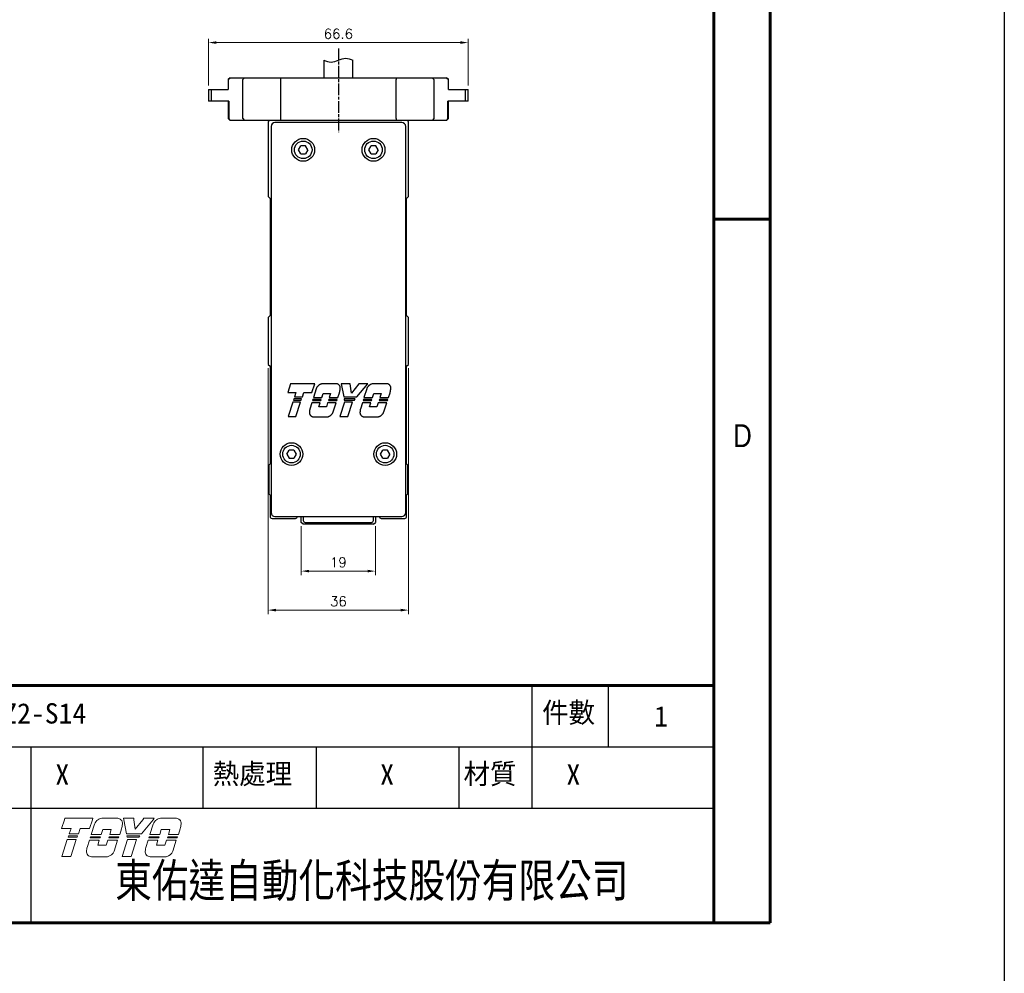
# Model space of a CAD drawing. Header units: millimetres. Extents: x 0 to 7391, y -1386 to 1502.
# Tile 89 of 127: x 6037 to 6289, y 791 to 1035. Entities that reach past the tile are written whole.
import ezdxf
from ezdxf.enums import TextEntityAlignment as Align

# ---------------------------------------------------------------- set-up
doc = ezdxf.new("R2010")
doc.units = ezdxf.units.MM
doc.header["$LTSCALE"] = 0.5
doc.linetypes.add('AM_ISO08W050', pattern=[18, 12, -1.5, 3, -1.5])
doc.linetypes.add('AM_ISO08W050x2', pattern=[9, 6, -0.75, 1.5, -0.75])
for name, color, linetype, lineweight in [('AM_5', 3, 'Continuous', 25), ('AM_7', 4, 'AM_ISO08W050', 25), ('可見 (ISO)', 7, 'Continuous', 25)]:
    doc.layers.add(name, color=color, linetype=linetype, lineweight=lineweight)
doc.layers.add('BORDER', color=7, linetype='Continuous')
doc.layers.add('圖框', color=7, linetype='Continuous')
doc.styles.add('SEACAD_arial_ttf', font='arial.ttf', dxfattribs={"height": 0.2})
doc.styles.add('尺寸標註', font='romans.shx', dxfattribs={"bigfont": 'CHINESET.SHX'})
doc.styles.add('標題欄', font='txt')
doc.dimstyles.new('複本 CNS2-1$0', dxfattribs={"dimtxt": 2.5, "dimasz": 2, "dimexe": 1, "dimexo": 1, "dimgap": 1, "dimtad": 1, "dimdsep": 46, "dimtxsty": '尺寸標註', "dimcen": 0, "dimclrd": 2, "dimclre": 2, "dimclrt": 3, "dimadec": 0, "dimazin": 2, "dimtp": 0.1, "dimtm": 0.1, "dimtfac": 0.71, "dimtmove": 0, "dimatfit": 0, "dimfxl": 0, "dimlwd": 13, "dimlwe": 13, "dimarcsym": 0})

# ---------------------------------------------------------------- blocks, each defined once
blk = doc.blocks.new('*D37')
at = {"layer": 'AM_5', "color": 2, "lineweight": 13}
for p, q in [((6109.29, 905.31), (6109.29, 892.81)), ((6128.29, 905.31), (6128.29, 892.81)), ((6111.29, 893.81), (6126.29, 893.81))]:
    blk.add_line(p, q, dxfattribs=at)
at = {"layer": 'AM_5', "color": 2}
for points in [[(6111.29, 894.15), (6111.29, 893.48), (6109.29, 893.81)], [(6126.29, 894.15), (6126.29, 893.48), (6128.29, 893.81)]]:
    blk.add_solid(points, dxfattribs=at)
at = {"layer": 'Defpoints', "color": 0}
for p in [(6109.29, 906.31), (6128.29, 906.31), (6128.29, 893.81)]:
    blk.add_point(p, dxfattribs=at)
at = {"layer": 'AM_5', "color": 3, "insert": (6118.79, 896.06), "char_height": 2.5, "attachment_point": 5, "style": '尺寸標註'}
blk.add_mtext('19', dxfattribs=at)
blk = doc.blocks.new('*D38')
at = {"layer": 'AM_5', "color": 2, "lineweight": 13}
for p, q in [((6100.79, 945.81), (6100.79, 882.81)), ((6136.79, 945.81), (6136.79, 882.81)), ((6102.79, 883.81), (6134.79, 883.81))]:
    blk.add_line(p, q, dxfattribs=at)
at = {"layer": 'AM_5', "color": 2}
for points in [[(6102.79, 884.15), (6102.79, 883.48), (6100.79, 883.81)], [(6134.79, 884.15), (6134.79, 883.48), (6136.79, 883.81)]]:
    blk.add_solid(points, dxfattribs=at)
at = {"layer": 'Defpoints', "color": 0}
for p in [(6100.79, 946.81), (6136.79, 946.81), (6136.79, 883.81)]:
    blk.add_point(p, dxfattribs=at)
at = {"layer": 'AM_5', "color": 3, "insert": (6118.79, 886.06), "char_height": 2.5, "attachment_point": 5, "style": '尺寸標註'}
blk.add_mtext('36', dxfattribs=at)
blk = doc.blocks.new('*D40')
at = {"layer": 'AM_5', "color": 2, "lineweight": 13}
for p, q in [((6085.51, 1018.31), (6085.51, 1030.31)), ((6152.07, 1018.31), (6152.07, 1030.31)), ((6087.51, 1029.31), (6150.07, 1029.31))]:
    blk.add_line(p, q, dxfattribs=at)
at = {"layer": 'AM_5', "color": 2}
for points in [[(6087.51, 1029.65), (6087.51, 1028.98), (6085.51, 1029.31)], [(6150.07, 1029.65), (6150.07, 1028.98), (6152.07, 1029.31)]]:
    blk.add_solid(points, dxfattribs=at)
at = {"layer": 'Defpoints', "color": 0}
for p in [(6152.07, 1029.31), (6085.51, 1017.31), (6152.07, 1017.31)]:
    blk.add_point(p, dxfattribs=at)
at = {"layer": 'AM_5', "color": 3, "insert": (6118.79, 1031.56), "char_height": 2.5, "attachment_point": 5, "style": '尺寸標註'}
blk.add_mtext('66.6', dxfattribs=at)
blk = doc.blocks.new('A4橫')
at = {"layer": 'BORDER', "color": 123, "linetype": 'Continuous', "lineweight": 60, "ltscale": 25.4}
for p, q in [((4924.32, 1170.89), (4924.32, 1453.75)), ((4917.11, 1446.54), (4917.11, 1170.89)), ((4924.32, 1261.1), (4917.11, 1261.1)), ((4731.53, 1201.3), (4917.11, 1201.3)), ((4731.53, 1170.89), (4924.32, 1170.89))]:
    blk.add_line(p, q, dxfattribs=at)
at = {"layer": 'BORDER', "color": 60, "linetype": 'Continuous', "ltscale": 25.4}
for p, q in [((4893.83, 1193.45), (4893.83, 1201.3)), ((4903.63, 1193.45), (4903.63, 1201.3)), ((4731.53, 1193.45), (4917.11, 1193.45)), ((4829.63, 1185.61), (4829.63, 1193.45)), ((4851.67, 1185.61), (4851.67, 1193.45)), ((4866.22, 1185.61), (4866.22, 1193.45)), ((4884.49, 1185.61), (4884.49, 1193.45)), ((4893.83, 1185.61), (4893.83, 1193.45)), ((4731.53, 1185.61), (4917.11, 1185.61)), ((4829.63, 1170.89), (4829.63, 1185.61)), ((4731.53, 1170.89), (4917.11, 1170.89))]:
    blk.add_line(p, q, dxfattribs=at)
at = {"layer": '可見 (ISO)', "lineweight": 5}
for p, q in [((4833.54, 1182.99), (4833.9, 1184.11)), ((4833.96, 1184.29), (4833.9, 1184.11)), ((4833.96, 1184.29), (4837.55, 1184.29)), ((4837.49, 1184.11), (4837.13, 1182.99)), ((4837.33, 1182.23), (4837.75, 1183.52)), ((4837.49, 1184.11), (4837.55, 1184.29)), ((4838.69, 1184.29), (4840.74, 1184.29)), ((4841.48, 1184.29), (4841.51, 1184.11)), ((4841.48, 1184.29), (4842.78, 1184.29)), ((4841.84, 1182.32), (4841.51, 1184.11)), ((4842.81, 1184.11), (4842.78, 1184.29)), ((4842.81, 1184.11), (4842.99, 1182.9)), ((4842.99, 1182.9), (4843.94, 1184.11)), ((4845.27, 1184.11), (4843.79, 1182.32)), ((4844.08, 1184.29), (4843.94, 1184.11)), ((4844.08, 1184.29), (4845.42, 1184.29)), ((4844.85, 1182.23), (4845.27, 1183.52)), ((4845.27, 1184.11), (4845.42, 1184.29)), ((4846.21, 1184.29), (4848.26, 1184.29)), ((4834.75, 1182.99), (4833.54, 1182.99)), ((4834.38, 1181.87), (4834.43, 1182.03)), ((4834.43, 1182.03), (4835.59, 1182.03)), ((4834.53, 1182.32), (4834.75, 1182.99)), ((4835.7, 1182.32), (4834.53, 1182.32)), ((4835.59, 1182.03), (4835.54, 1181.87)), ((4835.91, 1182.99), (4835.7, 1182.32)), ((4837.13, 1182.99), (4835.91, 1182.99)), ((4838.61, 1182.23), (4837.33, 1182.23)), ((4838.81, 1182.84), (4838.61, 1182.23)), ((4839.9, 1182.84), (4838.81, 1182.84)), ((4839.71, 1182.23), (4839.9, 1182.84)), ((4840.99, 1182.23), (4839.71, 1182.23)), ((4841.22, 1182.96), (4840.99, 1182.23)), ((4843.79, 1182.32), (4841.84, 1182.32)), ((4841.93, 1181.87), (4841.9, 1182.03)), ((4841.9, 1182.03), (4843.56, 1182.03)), ((4843.56, 1182.03), (4843.43, 1181.87)), ((4846.13, 1182.23), (4844.85, 1182.23)), ((4846.32, 1182.84), (4846.13, 1182.23)), ((4847.42, 1182.84), (4846.32, 1182.84)), ((4847.23, 1182.23), (4847.42, 1182.84)), ((4848.51, 1182.23), (4847.23, 1182.23)), ((4848.74, 1182.96), (4848.51, 1182.23)), ((4833.57, 1179.4), (4834.26, 1181.56)), ((4834.26, 1181.56), (4835.43, 1181.56)), ((4835.54, 1181.87), (4834.38, 1181.87)), ((4835.43, 1181.56), (4834.73, 1179.4)), ((4836.8, 1180.53), (4837.1, 1181.47)), ((4837.1, 1181.47), (4838.36, 1181.47)), ((4837.2, 1181.78), (4837.25, 1181.93)), ((4838.46, 1181.78), (4837.2, 1181.78)), ((4837.25, 1181.93), (4838.51, 1181.93)), ((4838.36, 1181.47), (4838.17, 1180.86)), ((4838.17, 1180.86), (4839.26, 1180.86)), ((4838.51, 1181.93), (4838.46, 1181.78)), ((4839.26, 1180.86), (4839.46, 1181.47)), ((4839.46, 1181.47), (4840.72, 1181.47)), ((4839.58, 1181.78), (4839.63, 1181.93)), ((4840.84, 1181.78), (4839.58, 1181.78)), ((4839.63, 1181.93), (4840.89, 1181.93)), ((4840.72, 1181.47), (4840.28, 1180.09)), ((4840.89, 1181.93), (4840.84, 1181.78)), ((4841.29, 1179.4), (4841.99, 1181.56)), ((4843.43, 1181.87), (4841.93, 1181.87)), ((4841.99, 1181.56), (4843.15, 1181.56)), ((4843.15, 1181.56), (4842.46, 1179.4)), ((4844.32, 1180.53), (4844.62, 1181.47)), ((4844.62, 1181.47), (4845.88, 1181.47)), ((4844.72, 1181.78), (4844.77, 1181.93)), ((4845.98, 1181.78), (4844.72, 1181.78)), ((4844.77, 1181.93), (4846.03, 1181.93)), ((4845.88, 1181.47), (4845.69, 1180.86)), ((4845.69, 1180.86), (4846.78, 1180.86)), ((4846.03, 1181.93), (4845.98, 1181.78)), ((4846.78, 1180.86), (4846.98, 1181.47)), ((4846.98, 1181.47), (4848.24, 1181.47)), ((4847.1, 1181.78), (4847.15, 1181.93)), ((4848.36, 1181.78), (4847.1, 1181.78)), ((4847.15, 1181.93), (4848.41, 1181.93)), ((4848.24, 1181.47), (4847.8, 1180.09)), ((4848.41, 1181.93), (4848.36, 1181.78)), ((4834.73, 1179.4), (4833.57, 1179.4)), ((4839.42, 1179.37), (4837.38, 1179.37)), ((4842.46, 1179.4), (4841.29, 1179.4)), ((4846.94, 1179.37), (4844.9, 1179.37))]:
    blk.add_line(p, q, dxfattribs=at)
for centre, radius, start, end in [((4838.84, 1183.15), 1.15, 123.3001, 160.8894), ((4840.71, 1183.66), 0.631, 349.7215, 45.5037), ((4837.17, 1184.01), 4.19, 345.4024, 353.6243), ((4846.36, 1183.15), 1.15, 123.3001, 160.8894), ((4848.23, 1183.66), 0.631, 349.7215, 45.5037), ((4844.69, 1184.01), 4.19, 345.4024, 353.6243), ((4837.37, 1180), 0.631, 172.7215, 270.3361), ((4840.93, 1179.83), 4.19, 170.4732, 176.6243), ((4839.2, 1180.5), 1.15, 281.1769, 339.4117), ((4844.89, 1180), 0.631, 172.7215, 270.3361), ((4848.45, 1179.83), 4.19, 170.4732, 176.6243), ((4846.72, 1180.5), 1.15, 281.1769, 339.4117)]:
    blk.add_arc(centre, radius, start, end, dxfattribs=at)
for points, knots in [([(4838.2, 1184.11), (4838.26, 1184.15), (4838.33, 1184.18), (4838.49, 1184.25), (4838.59, 1184.28), (4838.69, 1184.29)], [0.7632588, 0.7632588, 0.7632588, 0.7632588, 0.8183582, 0.8183582, 0.8969132, 0.8969132, 0.8969132, 0.8969132]), ([(4841.15, 1184.11), (4841.1, 1184.16), (4841.03, 1184.21), (4840.88, 1184.27), (4840.81, 1184.29), (4840.74, 1184.29)], [0.3846511, 0.3846511, 0.3846511, 0.3846511, 0.4469665, 0.4469665, 0.5029651, 0.5029651, 0.5029651, 0.5029651]), ([(4845.72, 1184.11), (4845.78, 1184.15), (4845.85, 1184.18), (4846.01, 1184.25), (4846.11, 1184.28), (4846.21, 1184.29)], [0.7632591, 0.7632591, 0.7632591, 0.7632591, 0.8183584, 0.8183584, 0.8969135, 0.8969135, 0.8969135, 0.8969135]), ([(4848.67, 1184.11), (4848.61, 1184.16), (4848.55, 1184.21), (4848.4, 1184.27), (4848.33, 1184.29), (4848.26, 1184.29)], [0.3846512, 0.3846512, 0.3846512, 0.3846512, 0.4469719, 0.4469719, 0.5029651, 0.5029651, 0.5029651, 0.5029651])]:
    blk.add_open_spline(points, degree=3, knots=knots, dxfattribs=at)
at = {"layer": 'BORDER', "color": 60, "linetype": 'Continuous', "ltscale": 25.4, "style": 'SEACAD_arial_ttf', "width": 0.8}
blk.add_text('D', height=2.94, dxfattribs=at).set_placement((4919.6, 1234.81), align=Align.TOP_LEFT)
at = {"layer": 'BORDER', "color": 7, "linetype": 'Continuous', "ltscale": 25.4, "style": 'SEACAD_arial_ttf', "width": 0.8}
blk.add_text('東佑達自動化科技股份有限公司', height=4.3037, dxfattribs=at).set_placement((4840.41, 1178.48), align=Align.TOP_LEFT)
at = {"layer": '圖框', "style": '標題欄'}
for s, p in [('件數', (4895.12, 1199.15)), ('熱處理', (4852.91, 1191.3)), ('材質', (4885.04, 1191.3))]:
    blk.add_text(s, height=2.605, dxfattribs=at).set_placement(p, align=Align.TOP_LEFT)

msp = doc.modelspace()

# ---------------------------------------------------------------- linework, layer by layer
at = {"color": 7, "linetype": 'Continuous', "lineweight": 25}
for p, q in [((6115.036, 1024.812), (6115.036, 1020.312)), ((6122.536, 1020.312), (6122.536, 1024.812)), ((6091.054, 1020.312), (6090.554, 1019.812)), ((6090.554, 1019.812), (6090.554, 1017.312)), ((6090.588, 1019.812), (6090.554, 1019.812)), ((6090.588, 1019.812), (6091.071, 1020.312)), ((6090.588, 1019.812), (6090.588, 1017.312)), ((6091.054, 1020.312), (6091.071, 1020.312)), ((6091.071, 1020.312), (6094.77, 1020.312)), ((6094.287, 1019.812), (6094.77, 1020.312)), ((6094.287, 1009.812), (6094.287, 1019.812)), ((6094.77, 1020.312), (6103.94, 1020.312)), ((6103.94, 1020.312), (6133.633, 1020.312)), ((6103.94, 1020.312), (6103.94, 1019.812)), ((6103.94, 1019.812), (6103.94, 1009.812)), ((6133.633, 1020.312), (6142.803, 1020.312)), ((6133.633, 1020.312), (6133.633, 1019.812)), ((6133.633, 1009.812), (6133.633, 1019.812)), ((6142.803, 1020.312), (6143.286, 1019.812)), ((6142.803, 1020.312), (6146.502, 1020.312)), ((6143.286, 1019.812), (6143.286, 1009.812)), ((6146.502, 1020.312), (6146.985, 1019.812)), ((6146.502, 1020.312), (6146.519, 1020.312)), ((6147.019, 1019.812), (6146.519, 1020.312)), ((6146.985, 1017.312), (6146.985, 1019.812)), ((6147.019, 1019.812), (6146.985, 1019.812)), ((6147.019, 1017.312), (6147.019, 1019.812)), ((6085.506, 1017.312), (6085.506, 1014.312)), ((6085.506, 1017.312), (6086.2, 1017.312)), ((6086.2, 1017.312), (6086.2, 1014.312)), ((6086.2, 1017.312), (6090.588, 1017.312)), ((6146.985, 1017.312), (6151.373, 1017.312)), ((6151.373, 1014.312), (6151.373, 1017.312)), ((6151.373, 1017.312), (6152.067, 1017.312)), ((6152.067, 1014.312), (6152.067, 1017.312)), ((6086.2, 1014.312), (6085.506, 1014.312)), ((6090.698, 1014.312), (6086.2, 1014.312)), ((6090.559, 1014.312), (6090.559, 1009.812)), ((6090.698, 1014.312), (6090.698, 1009.812)), ((6151.373, 1014.312), (6146.875, 1014.312)), ((6146.875, 1009.812), (6146.875, 1014.312)), ((6147.014, 1009.812), (6147.014, 1014.312)), ((6152.067, 1014.312), (6151.373, 1014.312)), ((6090.559, 1009.812), (6091.059, 1009.312)), ((6090.559, 1009.812), (6090.698, 1009.812)), ((6091.18, 1009.312), (6090.698, 1009.812)), ((6091.18, 1009.312), (6091.059, 1009.312)), ((6094.77, 1009.312), (6091.18, 1009.312)), ((6094.287, 1009.812), (6094.77, 1009.312)), ((6103.94, 1009.312), (6094.77, 1009.312)), ((6103.94, 1009.812), (6103.94, 1009.312)), ((6133.633, 1009.312), (6103.94, 1009.312)), ((6133.633, 1009.812), (6133.633, 1009.312)), ((6142.803, 1009.312), (6133.633, 1009.312)), ((6143.286, 1009.812), (6142.803, 1009.312)), ((6146.393, 1009.312), (6142.803, 1009.312)), ((6146.875, 1009.812), (6146.393, 1009.312)), ((6146.514, 1009.312), (6146.393, 1009.312)), ((6146.514, 1009.312), (6147.014, 1009.812)), ((6146.875, 1009.812), (6147.014, 1009.812)), ((6100.786, 1008.812), (6100.786, 989.812)), ((6101.536, 1007.814), (6101.536, 908.811)), ((6135.038, 1008.812), (6102.535, 1008.812)), ((6136.036, 908.811), (6136.036, 1007.814)), ((6136.786, 989.812), (6136.786, 1008.812)), ((6108.606, 1001.812), (6109.196, 1002.835)), ((6109.196, 1000.79), (6108.606, 1001.812)), ((6110.377, 1002.835), (6109.196, 1002.835)), ((6110.967, 1001.812), (6110.377, 1002.835)), ((6110.967, 1001.812), (6110.377, 1000.79)), ((6126.606, 1001.812), (6127.196, 1002.835)), ((6127.196, 1000.79), (6126.606, 1001.812)), ((6128.377, 1002.835), (6127.196, 1002.835)), ((6128.967, 1001.812), (6128.377, 1002.835)), ((6128.967, 1001.812), (6128.377, 1000.79)), ((6109.196, 1000.79), (6110.377, 1000.79)), ((6127.196, 1000.79), (6128.377, 1000.79)), ((6100.786, 989.812), (6101.286, 989.312)), ((6101.286, 989.312), (6101.286, 959.312)), ((6136.286, 989.312), (6136.786, 989.812)), ((6136.286, 959.312), (6136.286, 989.312)), ((6101.286, 959.312), (6100.786, 958.812)), ((6100.786, 958.812), (6100.786, 946.812)), ((6136.786, 958.812), (6136.286, 959.312)), ((6136.786, 946.812), (6136.786, 958.812)), ((6100.786, 946.812), (6101.286, 946.312)), ((6101.286, 946.312), (6101.286, 921.312)), ((6136.286, 946.312), (6136.786, 946.812)), ((6136.286, 921.312), (6136.286, 946.312)), ((6106.564, 941.845), (6105.839, 939.612)), ((6112.751, 941.845), (6106.564, 941.845)), ((6112.027, 939.612), (6112.751, 941.845)), ((6113.403, 941.09), (6113.347, 941.014)), ((6113.462, 941.162), (6113.403, 941.09)), ((6113.524, 941.232), (6113.462, 941.162)), ((6113.59, 941.299), (6113.524, 941.232)), ((6113.658, 941.362), (6113.59, 941.299)), ((6113.729, 941.421), (6113.658, 941.362)), ((6113.802, 941.477), (6113.729, 941.421)), ((6113.876, 941.53), (6113.802, 941.477)), ((6113.952, 941.578), (6113.876, 941.53)), ((6114.03, 941.622), (6113.952, 941.578)), ((6114.109, 941.662), (6114.03, 941.622)), ((6114.191, 941.699), (6114.109, 941.662)), ((6114.276, 941.733), (6114.191, 941.699)), ((6114.362, 941.764), (6114.276, 941.733)), ((6114.451, 941.79), (6114.362, 941.764)), ((6114.541, 941.813), (6114.451, 941.79)), ((6114.633, 941.831), (6114.541, 941.813)), ((6114.726, 941.845), (6114.633, 941.831)), ((6118.252, 941.845), (6114.726, 941.845)), ((6118.327, 941.839), (6118.252, 941.845)), ((6118.402, 941.827), (6118.327, 941.839)), ((6118.478, 941.81), (6118.402, 941.827)), ((6118.553, 941.788), (6118.478, 941.81)), ((6118.627, 941.76), (6118.553, 941.788)), ((6118.698, 941.726), (6118.627, 941.76)), ((6118.766, 941.688), (6118.698, 941.726)), ((6118.832, 941.645), (6118.766, 941.688)), ((6118.893, 941.597), (6118.832, 941.645)), ((6118.951, 941.547), (6118.893, 941.597)), ((6119.003, 941.493), (6118.951, 941.547)), ((6119.052, 941.436), (6119.003, 941.493)), ((6119.097, 941.375), (6119.052, 941.436)), ((6119.139, 941.309), (6119.097, 941.375)), ((6119.176, 941.241), (6119.139, 941.309)), ((6119.209, 941.169), (6119.176, 941.241)), ((6119.236, 941.095), (6119.209, 941.169)), ((6119.257, 941.02), (6119.236, 941.095)), ((6121.773, 941.845), (6119.523, 941.845)), ((6119.523, 941.845), (6120.157, 938.454)), ((6122.138, 939.454), (6121.773, 941.845)), ((6124.008, 941.845), (6122.138, 939.454)), ((6123.516, 938.454), (6126.321, 941.845)), ((6126.321, 941.845), (6124.008, 941.845)), ((6126.359, 941.09), (6126.304, 941.014)), ((6126.418, 941.163), (6126.359, 941.09)), ((6126.481, 941.232), (6126.418, 941.163)), ((6126.546, 941.299), (6126.481, 941.232)), ((6126.615, 941.362), (6126.546, 941.299)), ((6126.686, 941.422), (6126.615, 941.362)), ((6126.759, 941.478), (6126.686, 941.422)), ((6126.833, 941.53), (6126.759, 941.478)), ((6126.909, 941.578), (6126.833, 941.53)), ((6126.986, 941.622), (6126.909, 941.578)), ((6127.065, 941.662), (6126.986, 941.622)), ((6127.148, 941.699), (6127.065, 941.662)), ((6127.232, 941.733), (6127.148, 941.699)), ((6127.319, 941.764), (6127.232, 941.733)), ((6127.408, 941.79), (6127.319, 941.764)), ((6127.498, 941.813), (6127.408, 941.79)), ((6127.59, 941.831), (6127.498, 941.813)), ((6127.682, 941.845), (6127.59, 941.831)), ((6131.209, 941.845), (6127.682, 941.845)), ((6131.283, 941.839), (6131.209, 941.845)), ((6131.359, 941.827), (6131.283, 941.839)), ((6131.434, 941.81), (6131.359, 941.827)), ((6131.509, 941.788), (6131.434, 941.81)), ((6131.583, 941.76), (6131.509, 941.788)), ((6131.654, 941.726), (6131.583, 941.76)), ((6131.723, 941.688), (6131.654, 941.726)), ((6131.788, 941.645), (6131.723, 941.688)), ((6131.85, 941.598), (6131.788, 941.645)), ((6131.907, 941.547), (6131.85, 941.598)), ((6131.96, 941.494), (6131.907, 941.547)), ((6132.008, 941.437), (6131.96, 941.494)), ((6132.054, 941.375), (6132.008, 941.437)), ((6132.095, 941.31), (6132.054, 941.375)), ((6132.133, 941.241), (6132.095, 941.31)), ((6132.165, 941.169), (6132.133, 941.241)), ((6132.192, 941.095), (6132.165, 941.169)), ((6132.214, 941.02), (6132.192, 941.095)), ((6105.839, 939.612), (6107.929, 939.612)), ((6107.929, 939.612), (6107.557, 938.454)), ((6109.564, 938.454), (6109.937, 939.612)), ((6109.937, 939.612), (6112.027, 939.612)), ((6113.096, 940.524), (6112.378, 938.292)), ((6113.128, 940.609), (6113.096, 940.524)), ((6113.164, 940.692), (6113.128, 940.609)), ((6113.204, 940.775), (6113.164, 940.692)), ((6113.248, 940.857), (6113.204, 940.775)), ((6113.295, 940.936), (6113.248, 940.857)), ((6113.347, 941.014), (6113.295, 940.936)), ((6114.585, 938.292), (6114.922, 939.34)), ((6114.826, 938.703), (6114.701, 938.653)), ((6114.922, 939.34), (6116.81, 939.34)), ((6116.81, 939.34), (6116.473, 938.292)), ((6118.68, 938.292), (6119.083, 939.547)), ((6119.083, 939.547), (6119.094, 939.589)), ((6119.094, 939.589), (6119.105, 939.632)), ((6119.105, 939.632), (6119.115, 939.674)), ((6119.115, 939.674), (6119.125, 939.717)), ((6119.125, 939.717), (6119.135, 939.76)), ((6119.135, 939.76), (6119.145, 939.802)), ((6119.145, 939.802), (6119.154, 939.845)), ((6119.154, 939.845), (6119.163, 939.887)), ((6119.163, 939.887), (6119.172, 939.93)), ((6119.172, 939.93), (6119.181, 939.972)), ((6119.181, 939.972), (6119.189, 940.015)), ((6119.189, 940.015), (6119.197, 940.057)), ((6119.197, 940.057), (6119.204, 940.1)), ((6119.204, 940.1), (6119.212, 940.142)), ((6119.212, 940.142), (6119.219, 940.185)), ((6119.219, 940.185), (6119.226, 940.227)), ((6119.226, 940.227), (6119.233, 940.269)), ((6119.233, 940.269), (6119.239, 940.312)), ((6119.239, 940.312), (6119.245, 940.354)), ((6119.245, 940.354), (6119.251, 940.396)), ((6119.251, 940.396), (6119.256, 940.438)), ((6119.256, 940.438), (6119.262, 940.48)), ((6119.273, 940.943), (6119.257, 941.02)), ((6119.262, 940.48), (6119.267, 940.522)), ((6119.267, 940.522), (6119.272, 940.564)), ((6119.272, 940.564), (6119.283, 940.64)), ((6119.284, 940.866), (6119.273, 940.943)), ((6119.283, 940.64), (6119.288, 940.715)), ((6119.289, 940.79), (6119.284, 940.866)), ((6119.288, 940.715), (6119.289, 940.79)), ((6126.053, 940.524), (6125.335, 938.292)), ((6126.085, 940.609), (6126.053, 940.524)), ((6126.12, 940.692), (6126.085, 940.609)), ((6126.16, 940.775), (6126.12, 940.692)), ((6126.204, 940.857), (6126.16, 940.775)), ((6126.252, 940.937), (6126.204, 940.857)), ((6126.304, 941.014), (6126.252, 940.937)), ((6127.541, 938.292), (6127.879, 939.34)), ((6127.879, 939.34), (6129.767, 939.34)), ((6129.767, 939.34), (6129.43, 938.292)), ((6131.636, 938.292), (6132.04, 939.547)), ((6132.04, 939.547), (6132.051, 939.589)), ((6132.051, 939.589), (6132.062, 939.632)), ((6132.062, 939.632), (6132.072, 939.674)), ((6132.072, 939.674), (6132.082, 939.717)), ((6132.082, 939.717), (6132.092, 939.76)), ((6132.092, 939.76), (6132.102, 939.802)), ((6132.102, 939.802), (6132.111, 939.845)), ((6132.111, 939.845), (6132.12, 939.887)), ((6132.12, 939.887), (6132.129, 939.93)), ((6132.129, 939.93), (6132.137, 939.972)), ((6132.137, 939.972), (6132.145, 940.015)), ((6132.145, 940.015), (6132.153, 940.057)), ((6132.153, 940.057), (6132.161, 940.1)), ((6132.161, 940.1), (6132.168, 940.142)), ((6132.168, 940.142), (6132.176, 940.184)), ((6132.176, 940.184), (6132.183, 940.227)), ((6132.183, 940.227), (6132.189, 940.269)), ((6132.189, 940.269), (6132.196, 940.312)), ((6132.196, 940.312), (6132.202, 940.354)), ((6132.202, 940.354), (6132.208, 940.396)), ((6132.208, 940.396), (6132.213, 940.438)), ((6132.213, 940.438), (6132.218, 940.48)), ((6132.23, 940.943), (6132.214, 941.02)), ((6132.218, 940.48), (6132.224, 940.522)), ((6132.224, 940.522), (6132.228, 940.564)), ((6132.228, 940.564), (6132.239, 940.64)), ((6132.24, 940.866), (6132.23, 940.943)), ((6132.239, 940.64), (6132.245, 940.715)), ((6132.245, 940.79), (6132.24, 940.866)), ((6132.245, 940.715), (6132.245, 940.79)), ((6107.091, 937.141), (6105.896, 933.426)), ((6109.098, 937.141), (6107.091, 937.141)), ((6107.372, 937.944), (6107.286, 937.678)), ((6107.286, 937.678), (6109.288, 937.678)), ((6109.375, 937.944), (6107.372, 937.944)), ((6107.557, 938.454), (6109.564, 938.454)), ((6107.903, 933.426), (6109.098, 937.141)), ((6109.288, 937.678), (6109.375, 937.944)), ((6111.983, 936.979), (6111.462, 935.358)), ((6114.158, 936.979), (6111.983, 936.979)), ((6112.243, 937.781), (6112.157, 937.516)), ((6112.157, 937.516), (6114.333, 937.516)), ((6114.419, 937.781), (6112.243, 937.781)), ((6112.378, 938.292), (6114.585, 938.292)), ((6113.821, 935.94), (6114.158, 936.979)), ((6114.333, 937.516), (6114.419, 937.781)), ((6116.047, 936.979), (6115.71, 935.94)), ((6118.222, 936.979), (6116.047, 936.979)), ((6116.338, 937.781), (6116.252, 937.516)), ((6116.252, 937.516), (6118.428, 937.516)), ((6118.514, 937.781), (6116.338, 937.781)), ((6116.473, 938.292), (6118.68, 938.292)), ((6117.461, 934.614), (6118.222, 936.979)), ((6118.428, 937.516), (6118.514, 937.781)), ((6120.401, 937.141), (6119.206, 933.426)), ((6120.157, 938.454), (6123.516, 938.454)), ((6120.251, 937.944), (6120.306, 937.678)), ((6123.106, 937.944), (6120.251, 937.944)), ((6120.306, 937.678), (6122.888, 937.678)), ((6122.408, 937.141), (6120.401, 937.141)), ((6121.213, 933.426), (6122.408, 937.141)), ((6122.888, 937.678), (6123.106, 937.944)), ((6124.94, 936.979), (6124.418, 935.358)), ((6127.115, 936.979), (6124.94, 936.979)), ((6125.2, 937.781), (6125.114, 937.516)), ((6125.114, 937.516), (6127.289, 937.516)), ((6127.375, 937.781), (6125.2, 937.781)), ((6125.335, 938.292), (6127.541, 938.292)), ((6126.778, 935.94), (6127.115, 936.979)), ((6127.289, 937.516), (6127.375, 937.781)), ((6129.003, 936.979), (6128.666, 935.94)), ((6131.179, 936.979), (6129.003, 936.979)), ((6129.295, 937.781), (6129.209, 937.516)), ((6129.209, 937.516), (6131.384, 937.516)), ((6131.47, 937.781), (6129.295, 937.781)), ((6129.43, 938.292), (6131.636, 938.292)), ((6130.418, 934.614), (6131.179, 936.979)), ((6131.384, 937.516), (6131.47, 937.781)), ((6111.367, 934.512), (6111.366, 934.438)), ((6111.366, 934.438), (6111.369, 934.362)), ((6111.374, 934.588), (6111.367, 934.512)), ((6111.369, 934.362), (6111.378, 934.286)), ((6111.376, 934.62), (6111.374, 934.588)), ((6111.379, 934.652), (6111.376, 934.62)), ((6111.378, 934.286), (6111.393, 934.21)), ((6111.381, 934.684), (6111.379, 934.652)), ((6111.383, 934.716), (6111.381, 934.684)), ((6111.386, 934.747), (6111.383, 934.716)), ((6111.388, 934.779), (6111.386, 934.747)), ((6111.391, 934.811), (6111.388, 934.779)), ((6111.394, 934.843), (6111.391, 934.811)), ((6111.393, 934.21), (6111.413, 934.134)), ((6111.397, 934.875), (6111.394, 934.843)), ((6111.4, 934.907), (6111.397, 934.875)), ((6111.404, 934.939), (6111.4, 934.907)), ((6111.407, 934.971), (6111.404, 934.939)), ((6111.411, 935.004), (6111.407, 934.971)), ((6111.415, 935.036), (6111.411, 935.004)), ((6111.413, 934.134), (6111.438, 934.06)), ((6111.419, 935.068), (6111.415, 935.036)), ((6111.423, 935.1), (6111.419, 935.068)), ((6111.427, 935.132), (6111.423, 935.1)), ((6111.432, 935.164), (6111.427, 935.132)), ((6111.436, 935.197), (6111.432, 935.164)), ((6111.441, 935.229), (6111.436, 935.197)), ((6111.438, 934.06), (6111.469, 933.988)), ((6111.446, 935.261), (6111.441, 935.229)), ((6111.451, 935.293), (6111.446, 935.261)), ((6111.456, 935.326), (6111.451, 935.293)), ((6111.462, 935.358), (6111.456, 935.326)), ((6111.469, 933.988), (6111.505, 933.918)), ((6111.505, 933.918), (6111.546, 933.851)), ((6111.546, 933.851), (6111.591, 933.788)), ((6111.591, 933.788), (6111.64, 933.729)), ((6111.64, 933.729), (6111.691, 933.675)), ((6111.691, 933.675), (6111.747, 933.624)), ((6111.747, 933.624), (6111.807, 933.576)), ((6111.807, 933.576), (6111.871, 933.533)), ((6111.871, 933.533), (6111.938, 933.493)), ((6115.71, 935.94), (6113.821, 935.94)), ((6116.385, 933.487), (6116.459, 933.52)), ((6116.459, 933.52), (6116.532, 933.557)), ((6116.532, 933.557), (6116.605, 933.598)), ((6116.605, 933.598), (6116.676, 933.642)), ((6116.676, 933.642), (6116.746, 933.689)), ((6116.746, 933.689), (6116.814, 933.739)), ((6116.814, 933.739), (6116.881, 933.793)), ((6116.881, 933.793), (6116.945, 933.849)), ((6116.945, 933.849), (6117.007, 933.909)), ((6117.007, 933.909), (6117.067, 933.971)), ((6117.067, 933.971), (6117.123, 934.035)), ((6117.123, 934.035), (6117.177, 934.102)), ((6117.177, 934.102), (6117.227, 934.171)), ((6117.227, 934.171), (6117.275, 934.242)), ((6117.275, 934.242), (6117.319, 934.315)), ((6117.319, 934.315), (6117.36, 934.388)), ((6117.36, 934.388), (6117.397, 934.463)), ((6117.397, 934.463), (6117.431, 934.538)), ((6117.431, 934.538), (6117.461, 934.614)), ((6124.324, 934.512), (6124.322, 934.438)), ((6124.322, 934.438), (6124.326, 934.362)), ((6124.331, 934.588), (6124.324, 934.512)), ((6124.326, 934.362), (6124.335, 934.286)), ((6124.333, 934.62), (6124.331, 934.588)), ((6124.335, 934.652), (6124.333, 934.62)), ((6124.337, 934.684), (6124.335, 934.652)), ((6124.335, 934.286), (6124.35, 934.21)), ((6124.34, 934.716), (6124.337, 934.684)), ((6124.342, 934.747), (6124.34, 934.716)), ((6124.345, 934.779), (6124.342, 934.747)), ((6124.348, 934.811), (6124.345, 934.779)), ((6124.351, 934.843), (6124.348, 934.811)), ((6124.35, 934.21), (6124.37, 934.134)), ((6124.354, 934.875), (6124.351, 934.843)), ((6124.357, 934.907), (6124.354, 934.875)), ((6124.36, 934.939), (6124.357, 934.907)), ((6124.364, 934.971), (6124.36, 934.939)), ((6124.368, 935.004), (6124.364, 934.971)), ((6124.372, 935.036), (6124.368, 935.004)), ((6124.37, 934.134), (6124.395, 934.06)), ((6124.376, 935.068), (6124.372, 935.036)), ((6124.38, 935.1), (6124.376, 935.068)), ((6124.384, 935.132), (6124.38, 935.1)), ((6124.388, 935.164), (6124.384, 935.132)), ((6124.393, 935.197), (6124.388, 935.164)), ((6124.398, 935.229), (6124.393, 935.197)), ((6124.395, 934.06), (6124.426, 933.988)), ((6124.403, 935.261), (6124.398, 935.229)), ((6124.408, 935.293), (6124.403, 935.261)), ((6124.413, 935.326), (6124.408, 935.293)), ((6124.418, 935.358), (6124.413, 935.326)), ((6124.426, 933.988), (6124.462, 933.918)), ((6124.462, 933.918), (6124.503, 933.851)), ((6124.503, 933.851), (6124.548, 933.788)), ((6124.548, 933.788), (6124.596, 933.729)), ((6124.596, 933.729), (6124.648, 933.675)), ((6124.648, 933.675), (6124.703, 933.624)), ((6124.703, 933.624), (6124.763, 933.576)), ((6124.763, 933.576), (6124.827, 933.533)), ((6124.827, 933.533), (6124.895, 933.493)), ((6128.666, 935.94), (6126.778, 935.94)), ((6129.342, 933.486), (6129.415, 933.52)), ((6129.415, 933.52), (6129.489, 933.557)), ((6129.489, 933.557), (6129.561, 933.598)), ((6129.561, 933.598), (6129.632, 933.642)), ((6129.632, 933.642), (6129.702, 933.689)), ((6129.702, 933.689), (6129.771, 933.739)), ((6129.771, 933.739), (6129.837, 933.793)), ((6129.837, 933.793), (6129.902, 933.849)), ((6129.902, 933.849), (6129.964, 933.908)), ((6129.964, 933.908), (6130.023, 933.97)), ((6130.023, 933.97), (6130.08, 934.035)), ((6130.08, 934.035), (6130.133, 934.102)), ((6130.133, 934.102), (6130.184, 934.171)), ((6130.184, 934.171), (6130.231, 934.242)), ((6130.231, 934.242), (6130.275, 934.314)), ((6130.275, 934.314), (6130.316, 934.388)), ((6130.316, 934.388), (6130.354, 934.463)), ((6130.354, 934.463), (6130.387, 934.538)), ((6130.387, 934.538), (6130.418, 934.614)), ((6105.896, 933.426), (6107.903, 933.426)), ((6111.938, 933.493), (6112.009, 933.458)), ((6112.009, 933.458), (6112.082, 933.429)), ((6112.082, 933.429), (6112.156, 933.405)), ((6112.156, 933.405), (6112.232, 933.386)), ((6112.232, 933.386), (6112.309, 933.373)), ((6112.309, 933.373), (6112.385, 933.365)), ((6112.385, 933.365), (6112.46, 933.363)), ((6112.46, 933.363), (6115.986, 933.363)), ((6115.986, 933.363), (6116.069, 933.381)), ((6116.069, 933.381), (6116.151, 933.403)), ((6116.151, 933.403), (6116.231, 933.428)), ((6116.231, 933.428), (6116.309, 933.456)), ((6116.309, 933.456), (6116.385, 933.487)), ((6119.206, 933.426), (6121.213, 933.426)), ((6124.895, 933.493), (6124.965, 933.458)), ((6124.965, 933.458), (6125.038, 933.429)), ((6125.038, 933.429), (6125.113, 933.405)), ((6125.113, 933.405), (6125.189, 933.386)), ((6125.189, 933.386), (6125.265, 933.373)), ((6125.265, 933.373), (6125.341, 933.365)), ((6125.341, 933.365), (6125.416, 933.363)), ((6125.416, 933.363), (6128.943, 933.363)), ((6128.943, 933.363), (6129.026, 933.381)), ((6129.026, 933.381), (6129.107, 933.403)), ((6129.107, 933.403), (6129.187, 933.428)), ((6129.187, 933.428), (6129.266, 933.456)), ((6129.266, 933.456), (6129.342, 933.486)), ((6105.606, 923.812), (6106.196, 924.835)), ((6105.606, 923.812), (6106.196, 922.79)), ((6107.377, 924.835), (6106.196, 924.835)), ((6107.377, 924.835), (6107.967, 923.812)), ((6107.967, 923.812), (6107.377, 922.79)), ((6129.606, 923.812), (6130.196, 924.835)), ((6130.196, 922.79), (6129.606, 923.812)), ((6131.377, 924.835), (6130.196, 924.835)), ((6131.967, 923.812), (6131.377, 924.835)), ((6131.967, 923.812), (6131.377, 922.79)), ((6101.286, 921.312), (6100.986, 921.012)), ((6100.986, 921.012), (6100.986, 913.612)), ((6106.196, 922.79), (6107.377, 922.79)), ((6130.196, 922.79), (6131.377, 922.79)), ((6136.586, 921.012), (6136.286, 921.312)), ((6136.586, 913.612), (6136.586, 921.012)), ((6100.986, 913.612), (6101.286, 913.312)), ((6136.286, 913.312), (6136.586, 913.612)), ((6101.286, 913.312), (6101.286, 907.812)), ((6136.286, 907.812), (6136.286, 913.312)), ((6101.786, 907.312), (6107.786, 907.312)), ((6102.535, 907.812), (6135.038, 907.812)), ((6109.286, 906.312), (6109.286, 907.812)), ((6109.786, 905.812), (6109.286, 906.312)), ((6109.786, 907.812), (6109.786, 906.812)), ((6127.786, 905.812), (6109.786, 905.812)), ((6110.286, 906.312), (6127.286, 906.312)), ((6127.786, 906.812), (6127.786, 907.812)), ((6127.786, 905.812), (6128.286, 906.312)), ((6128.286, 907.812), (6128.286, 906.312)), ((6129.786, 907.312), (6135.786, 907.312))]:
    msp.add_line(p, q, dxfattribs=at)
at = {"color": 6}
msp.add_lwpolyline([(5783.848, 1459.353), (6289.429, 1459.353), (6289.429, -1386.361), (5783.848, -1386.361)], close=True, dxfattribs=at)
at = {"color": 7, "linetype": 'Continuous', "lineweight": 25}
for centre, radius in [((6109.78, 1001.812), 2.932), ((6127.8, 1001.812), 2.932), ((6109.786, 1001.812), 2.25), ((6127.786, 1001.812), 2.25), ((6106.778, 923.812), 2.909), ((6106.786, 923.812), 2.25), ((6130.801, 923.812), 2.909), ((6130.786, 923.812), 2.25)]:
    msp.add_circle(centre, radius, dxfattribs=at)
for centre, start, end in [((6101.286, 1008.812), 90, 180), ((6136.286, 1008.812), 0, 90), ((6101.786, 907.812), 180, 270), ((6107.786, 907.812), 270, 0), ((6110.286, 906.812), 180, 270), ((6127.286, 906.812), 270, 0), ((6129.786, 907.812), 180, 270), ((6135.786, 907.812), 270, 0)]:
    msp.add_arc(centre, 0.5, start, end, dxfattribs=at)
for centre, major_axis in [((6102.538, 1007.811), (-0.709, 0.709)), ((6135.035, 1007.811), (0.709, 0.709)), ((6102.538, 908.814), (-0.709, -0.709)), ((6135.035, 908.814), (0.709, -0.709))]:
    msp.add_ellipse(centre, major_axis=major_axis, ratio=0.9972647, start_param=5.4991567, end_param=7.0672139, dxfattribs=at)
msp.add_spline([(6115.036, 1024.812), (6116.911, 1024.312), (6120.661, 1025.312), (6122.536, 1024.812)], degree=3)
at = {"layer": 'AM_7', "linetype": 'AM_ISO08W050x2'}
msp.add_line((6118.786, 1027.812), (6118.786, 1006.312), dxfattribs=at)

# ---------------------------------------------------------------- block references
at = {"xscale": 2, "yscale": 2, "zscale": 2}
msp.add_blockref('A4橫', (-3619.219, -1538.145), dxfattribs=at)

# ---------------------------------------------------------------- texts
at = {"layer": '圖框', "color": 1, "style": '標題欄'}
for s, height, p in [('CHZ2-S14', 5.2105, (6025.838, 859.945)), ('1', 5.211, (6199.697, 859.184)), ('X', 5.211, (6046.271, 844.25)), ('X', 5.211, (6129.502, 844.25)), ('X', 5.211, (6177.234, 844.25))]:
    msp.add_text(s, height=height, dxfattribs=at).set_placement(p, align=Align.TOP_LEFT)

# ---------------------------------------------------------------- dimensions: what is measured, and where the dimension line sits
at = {"layer": 'AM_5'}
for base, p1, p2, override, picture, middle in [((6152.067, 1029.312), (6085.506, 1017.312), (6152.067, 1017.312), {"dimdec": 1}, '*D40', (6118.786, 1031.562)), ((6128.286, 893.812), (6109.286, 906.312), (6128.286, 906.312), {"dimpost": ''}, '*D37', (6118.786, 896.062))]:
    dim = msp.add_linear_dim(base=base, p1=p1, p2=p2, dimstyle='複本 CNS2-1$0', override=override, dxfattribs=at)
    dim.commit()
    dim.dimension.update_dxf_attribs({"geometry": picture, "text_midpoint": middle})
dim = msp.add_linear_dim(base=(6136.786, 883.812), p1=(6100.786, 946.812), p2=(6136.786, 946.812), dimstyle='複本 CNS2-1$0', dxfattribs=at)
dim.commit()
dim.dimension.update_dxf_attribs({"geometry": '*D38', "text_midpoint": (6118.786, 886.062)})

doc.saveas('drawing.dxf')
